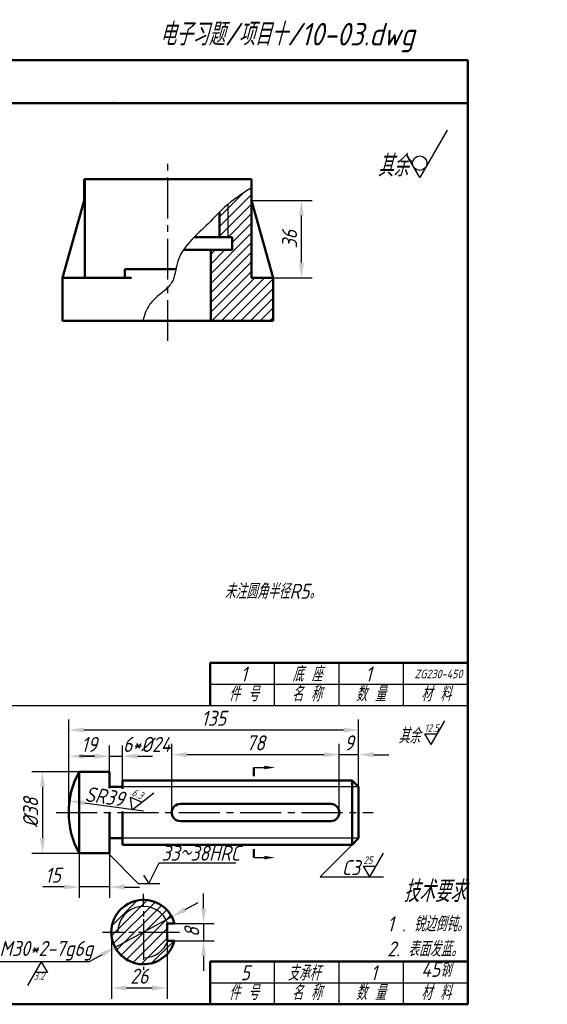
# Model space of a CAD drawing. Header units: millimetres. Extents: x 79 to 427, y 66 to 302.
# Tile 3 of 3: x 305 to 427, y 72 to 301. Entities that reach past the tile are written whole.
import ezdxf

# ---------------------------------------------------------------- set-up
doc = ezdxf.new("R2010")
doc.units = ezdxf.units.MM
doc.linetypes.add('CENTER2', pattern=[28.575, 19.05, -3.175, 3.175, -3.175])
for name, color, linetype in [('剖面线层', 7, 'Continuous'), ('尺寸层', 221, 'Continuous'), ('细实线层', 7, 'Continuous')]:
    doc.layers.add(name, color=color, linetype=linetype)
for name, color, linetype, lineweight in [('文字层', 227, 'Continuous', 20), ('点画线层', 3, 'CENTER2', 25), ('粗实线层', 7, 'Continuous', 50)]:
    doc.layers.add(name, color=color, linetype=linetype, lineweight=lineweight)
doc.styles.add('工程字体（斜）', font='gbeitc.shx', dxfattribs={"bigfont": 'gbcbig.shx'})
doc.styles.add('工程斜体', font='gbeitc.shx', dxfattribs={"bigfont": 'gbcbig.shx'})
doc.dimstyles.new('gb35比2', dxfattribs={"dimtxt": 3.5, "dimasz": 3.5, "dimexe": 2.5, "dimexo": 0, "dimgap": 1, "dimtad": 1, "dimlfac": 2, "dimdsep": 46, "dimtxsty": '工程字体（斜）', "dimcen": 0, "dimadec": 0, "dimazin": 0, "dimtfac": 1, "dimtmove": 0, "dimatfit": 3, "dimfxl": 0, "dimarcsym": 0})

# ---------------------------------------------------------------- blocks, each defined once
blk = doc.blocks.new('粗糙度符号1')
at = {"layer": '细实线层', "ltscale": 0.5}
for p, q in [((0, 0), (6.38, 11.05)), ((0, 0), (-2.92, 5.05)), ((-2.92, 5.05), (2.92, 5.05))]:
    blk.add_line(p, q, dxfattribs=at)
at = {"layer": '细实线层', "ltscale": 0.5, "style": '工程字体（斜）'}
blk.add_attdef('CCD', (-3, 6), '', height=3.5, dxfattribs=at)
blk = doc.blocks.new('*D75')
at = {"layer": 'Defpoints', "color": 0, "ltscale": 0.5}
for p in [(358.54, 259.31), (370.15, 259.31), (363.54, 241.31)]:
    blk.add_point(p, dxfattribs=at)
at = {"layer": '尺寸层', "color": 0, "lineweight": -2, "ltscale": 0.5}
for p, q in [((358.54, 259.31), (372.65, 259.31)), ((370.15, 244.81), (370.15, 255.81)), ((363.54, 241.31), (372.65, 241.31))]:
    blk.add_line(p, q, dxfattribs=at)
at = {"layer": '尺寸层', "color": 0, "ltscale": 0.5}
for points in [[(369.57, 255.81), (370.73, 255.81), (370.15, 259.31)], [(369.57, 244.81), (370.73, 244.81), (370.15, 241.31)]]:
    blk.add_solid(points, dxfattribs=at)
at = {"layer": '尺寸层', "color": 0, "ltscale": 0.5, "insert": (367.4, 250.31), "char_height": 3.5, "attachment_point": 5, "rotation": 90, "style": '工程字体（斜）'}
blk.add_mtext('36', dxfattribs=at)
blk = doc.blocks.new('*D88')
at = {"layer": 'Defpoints', "color": 0, "ltscale": 0.5}
for p in [(378.97, 130.2), (383.47, 122.71), (378.97, 116.71)]:
    blk.add_point(p, dxfattribs=at)
at = {"layer": '尺寸层', "color": 0, "lineweight": -2, "ltscale": 0.5}
for p, q in [((378.97, 116.71), (378.97, 132.7)), ((383.47, 122.71), (383.47, 132.7)), ((375.47, 130.2), (371.97, 130.2)), ((383.47, 130.2), (378.97, 130.2)), ((386.97, 130.2), (390.47, 130.2))]:
    blk.add_line(p, q, dxfattribs=at)
at = {"layer": '尺寸层', "color": 0, "ltscale": 0.5}
for points in [[(375.47, 130.78), (375.47, 129.62), (378.97, 130.2)], [(386.97, 130.78), (386.97, 129.62), (383.47, 130.2)]]:
    blk.add_solid(points, dxfattribs=at)
at = {"layer": '尺寸层', "color": 0, "ltscale": 0.5, "insert": (381.22, 132.95), "char_height": 3.5, "attachment_point": 5, "style": '工程字体（斜）'}
blk.add_mtext('9', dxfattribs=at)
blk = doc.blocks.new('*D89')
at = {"layer": 'Defpoints', "color": 0, "ltscale": 0.5}
for p in [(339.97, 130.2), (339.97, 116.71), (378.97, 116.71)]:
    blk.add_point(p, dxfattribs=at)
at = {"layer": '尺寸层', "color": 0, "lineweight": -2, "ltscale": 0.5}
for p, q in [((339.97, 116.71), (339.97, 132.7)), ((378.97, 116.71), (378.97, 132.7)), ((375.47, 130.2), (343.47, 130.2))]:
    blk.add_line(p, q, dxfattribs=at)
at = {"layer": '尺寸层', "color": 0, "ltscale": 0.5}
for points in [[(343.47, 130.78), (343.47, 129.62), (339.97, 130.2)], [(375.47, 130.78), (375.47, 129.62), (378.97, 130.2)]]:
    blk.add_solid(points, dxfattribs=at)
at = {"layer": '尺寸层', "color": 0, "ltscale": 0.5, "insert": (359.47, 132.95), "char_height": 3.5, "attachment_point": 5, "style": '工程字体（斜）'}
blk.add_mtext('78', dxfattribs=at)
blk = doc.blocks.new('*D90')
at = {"layer": 'Defpoints', "color": 0, "ltscale": 0.5}
for p in [(315.97, 135.93), (383.47, 122.71), (315.97, 116.71)]:
    blk.add_point(p, dxfattribs=at)
at = {"layer": '尺寸层', "color": 0, "lineweight": -2, "ltscale": 0.5}
for p, q in [((315.97, 116.71), (315.97, 138.43)), ((383.47, 122.71), (383.47, 138.43)), ((379.97, 135.93), (319.47, 135.93))]:
    blk.add_line(p, q, dxfattribs=at)
at = {"layer": '尺寸层', "color": 0, "ltscale": 0.5}
for points in [[(319.47, 136.52), (319.47, 135.35), (315.97, 135.93)], [(379.97, 136.52), (379.97, 135.35), (383.47, 135.93)]]:
    blk.add_solid(points, dxfattribs=at)
at = {"layer": '尺寸层', "color": 0, "ltscale": 0.5, "insert": (349.72, 138.68), "char_height": 3.5, "attachment_point": 5, "style": '工程字体（斜）'}
blk.add_mtext('135', dxfattribs=at)
blk = doc.blocks.new('*D91')
at = {"layer": 'Defpoints', "color": 0, "ltscale": 0.5}
for p in [(325.47, 129.84), (325.47, 126.21), (315.97, 116.71)]:
    blk.add_point(p, dxfattribs=at)
at = {"layer": '尺寸层', "color": 0, "lineweight": -2, "ltscale": 0.5}
for p, q in [((315.97, 116.71), (315.97, 132.34)), ((325.47, 126.21), (325.47, 132.34)), ((319.47, 129.84), (321.97, 129.84))]:
    blk.add_line(p, q, dxfattribs=at)
at = {"layer": '尺寸层', "color": 0, "ltscale": 0.5}
for points in [[(319.47, 130.42), (319.47, 129.25), (315.97, 129.84)], [(321.97, 130.42), (321.97, 129.25), (325.47, 129.84)]]:
    blk.add_solid(points, dxfattribs=at)
at = {"layer": '尺寸层', "color": 0, "ltscale": 0.5, "insert": (320.72, 132.59), "char_height": 3.5, "attachment_point": 5, "style": '工程字体（斜）'}
blk.add_mtext('19', dxfattribs=at)
blk = doc.blocks.new('*D93')
at = {"layer": 'Defpoints', "color": 0, "ltscale": 0.5}
for p in [(339.99, 92.42), (326.8, 85.28)]:
    blk.add_point(p, dxfattribs=at)
at = {"layer": '尺寸层', "color": 0, "lineweight": -2, "ltscale": 0.5}
for p, q in [((343.07, 94.09), (346.14, 95.76)), ((339.99, 92.42), (326.8, 85.28)), ((320.65, 81.94), (323.73, 83.61))]:
    blk.add_line(p, q, dxfattribs=at)
at = {"layer": '尺寸层', "color": 0, "ltscale": 0.5}
for points in [[(342.79, 94.61), (343.35, 93.58), (339.99, 92.42)], [(323.45, 84.12), (324, 83.1), (326.8, 85.28)]]:
    blk.add_solid(points, dxfattribs=at)
blk = doc.blocks.new('*D94')
at = {"layer": 'Defpoints', "color": 0, "ltscale": 0.5}
for p in [(325.9, 88.85), (338.9, 88.85), (338.9, 75.84)]:
    blk.add_point(p, dxfattribs=at)
at = {"layer": '尺寸层', "color": 0, "lineweight": -2, "ltscale": 0.5}
for p, q in [((325.9, 88.85), (325.9, 73.34)), ((338.9, 88.85), (338.9, 73.34)), ((329.4, 75.84), (335.4, 75.84))]:
    blk.add_line(p, q, dxfattribs=at)
at = {"layer": '尺寸层', "color": 0, "ltscale": 0.5}
for points in [[(329.4, 76.43), (329.4, 75.26), (325.9, 75.84)], [(335.4, 76.43), (335.4, 75.26), (338.9, 75.84)]]:
    blk.add_solid(points, dxfattribs=at)
at = {"layer": '尺寸层', "color": 0, "ltscale": 0.5, "insert": (332.4, 78.59), "char_height": 3.5, "attachment_point": 5, "style": '工程字体（斜）'}
blk.add_mtext('26', dxfattribs=at)
blk = doc.blocks.new('*D95')
at = {"layer": 'Defpoints', "color": 0, "ltscale": 0.5}
for p in [(340.63, 90.85), (340.63, 86.85), (347.37, 86.85)]:
    blk.add_point(p, dxfattribs=at)
at = {"layer": '尺寸层', "color": 0, "lineweight": -2, "ltscale": 0.5}
for p, q in [((347.37, 94.35), (347.37, 97.85)), ((340.63, 90.85), (349.87, 90.85)), ((347.37, 90.85), (347.37, 86.85)), ((340.63, 86.85), (349.87, 86.85)), ((347.37, 83.35), (347.37, 79.85))]:
    blk.add_line(p, q, dxfattribs=at)
at = {"layer": '尺寸层', "color": 0, "ltscale": 0.5}
for points in [[(346.79, 94.35), (347.95, 94.35), (347.37, 90.85)], [(346.79, 83.35), (347.95, 83.35), (347.37, 86.85)]]:
    blk.add_solid(points, dxfattribs=at)
at = {"layer": '尺寸层', "color": 0, "ltscale": 0.5, "insert": (344.62, 88.85), "char_height": 3.5, "attachment_point": 5, "rotation": 90, "style": '工程字体（斜）'}
blk.add_mtext('8', dxfattribs=at)
blk = doc.blocks.new('粗糙度符号2')
at = {"layer": '细实线层', "ltscale": 0.5}
for p, q in [((0, 0), (-6.38, -11.05)), ((0, 0), (2.92, -5.05)), ((2.92, -5.05), (-2.92, -5.05))]:
    blk.add_line(p, q, dxfattribs=at)
at = {"layer": '细实线层', "ltscale": 0.5, "style": '工程字体（斜）'}
blk.add_attdef('CCD', (-3.52, -8.38), '', height=3.5, dxfattribs=at)
blk = doc.blocks.new('*D97')
at = {"layer": 'Defpoints', "color": 0, "ltscale": 0.5}
for p in [(318.44, 126.21), (309.87, 107.21), (318.44, 107.21)]:
    blk.add_point(p, dxfattribs=at)
at = {"layer": '尺寸层', "color": 0, "lineweight": -2, "ltscale": 0.5}
for p, q in [((318.44, 126.21), (307.37, 126.21)), ((309.87, 122.71), (309.87, 110.71)), ((318.44, 107.21), (307.37, 107.21))]:
    blk.add_line(p, q, dxfattribs=at)
at = {"layer": '尺寸层', "color": 0, "ltscale": 0.5}
for points in [[(309.29, 122.71), (310.45, 122.71), (309.87, 126.21)], [(309.29, 110.71), (310.45, 110.71), (309.87, 107.21)]]:
    blk.add_solid(points, dxfattribs=at)
at = {"layer": '尺寸层', "color": 0, "ltscale": 0.5, "insert": (307.12, 116.71), "char_height": 3.5, "attachment_point": 5, "rotation": 90, "style": '工程字体（斜）'}
blk.add_mtext('%%C38', dxfattribs=at)

msp = doc.modelspace()

# ---------------------------------------------------------------- hatches: boundary and pattern name
at = {"layer": '剖面线层', "ltscale": 0.5}
h = msp.add_hatch(dxfattribs=at)
h.set_pattern_fill('ANSI31', scale=0.5, style=0)
h.set_pattern_definition([(45, (4.8177, 10.3063), (-1.122532, 1.122532), [])])
edge = h.paths.add_edge_path()
edge.add_spline(control_points=[(358.5434, 262.3224), (356.6486, 261.0861), (354.7538, 259.8497), (353.0434, 258.4232)], knot_values=[0, 0, 0, 0, 13.45849474, 13.45849474, 13.45849474, 13.45849474], degree=3, periodic=0)
edge.add_line((353.0434, 258.4232), (353.0434, 250.8145))
edge.add_line((353.0434, 250.8145), (354.0434, 250.8145))
edge.add_line((354.0434, 250.8145), (354.0434, 247.8145))
edge.add_line((354.0434, 247.8145), (349.0434, 247.8145))
edge.add_line((349.0434, 247.8145), (349.0434, 231.3145))
edge.add_line((349.0434, 231.3145), (363.5434, 231.3145))
edge.add_line((363.5434, 231.3145), (363.5434, 241.3145))
edge.add_line((363.5434, 241.3145), (358.5434, 241.3145))
edge.add_line((358.5434, 241.3145), (358.5434, 262.3224))
edge = h.paths.add_edge_path(flags=17)
edge.add_spline(control_points=[(353.0434, 258.4232), (352.7835, 258.2065), (352.0972, 257.6128), (351.4463, 256.9827), (351.0434, 256.579)], knot_values=[13.45849474, 13.45849474, 13.45849474, 13.45849474, 15.5034504, 18.94847086, 18.94847086, 18.94847086, 18.94847086], degree=3, periodic=0)
edge.add_line((351.0434, 256.579), (351.0434, 250.8145))
edge.add_line((351.0434, 250.8145), (353.0434, 250.8145))
edge.add_line((353.0434, 250.8145), (353.0434, 258.4232))
h = msp.add_hatch(dxfattribs=at)
h.set_pattern_fill('ANSI31', scale=0.5, style=0)
h.paths.add_polyline_path([(333.3972, 94.8504, 0.41421356), (327.3972, 88.8504), (333.3972, 88.8504)], flags=17)
h.paths.add_polyline_path([(333.3972, 94.8504), (333.3972, 96.3504, 0.41421356), (325.8972, 88.8504), (327.3972, 88.8504, -0.41421356)])
h.paths.add_polyline_path([(333.3972, 96.3504), (333.3972, 94.8504, -0.31783725), (339.0541, 90.8504), (340.6256, 90.8504, 0.33718817)])
h.paths.add_polyline_path([(333.3972, 88.8504), (338.8972, 88.8504), (338.8972, 90.8504), (339.0541, 90.8504, 0.31783725), (333.3972, 94.8504)])
h.paths.add_polyline_path([(333.3972, 88.8504), (333.3972, 82.8504, 0.31783725), (339.0541, 86.8504), (338.8972, 86.8504), (338.8972, 88.8504)])
h.paths.add_polyline_path([(333.3972, 88.8504), (325.8972, 88.8504, 0.41421356), (333.3972, 81.3504)])
h.paths.add_polyline_path([(333.3972, 82.8504), (333.3972, 81.3504, 0.33718817), (340.6256, 86.8504), (339.0541, 86.8504, -0.31783725)])

# ---------------------------------------------------------------- linework, layer by layer
at = {"layer": '尺寸层', "color": 7, "ltscale": 0.5}
for p, q in [((325.4685, 126.2139), (325.4685, 132.336)), ((328.4685, 124.2139), (328.4685, 132.336)), ((321.9685, 129.836), (318.4685, 129.836)), ((325.4685, 129.836), (328.4685, 129.836)), ((331.9685, 129.836), (335.4685, 129.836)), ((359.1108, 127.2139), (363.1108, 127.2139)), ((333.3745, 117.0078), (319.6239, 118.9382)), ((318.4392, 113.6625), (318.4392, 96.8663)), ((325.4685, 113.6625), (325.4685, 96.8663)), ((381.9685, 109.2139), (374.4847, 101.73)), ((325.1607, 107.2139), (332.166, 100.2086)), ((359.1108, 106.2139), (363.1108, 106.2139)), ((334.666, 100.2086), (337.0458, 104.9809)), ((337.0458, 104.9809), (354.8571, 104.9809)), ((333.4232, 102.1397), (334.666, 100.2086)), ((374.4847, 101.73), (389.2223, 101.73)), ((314.9392, 99.3663), (309.9613, 99.3663)), ((325.4685, 99.3663), (318.4392, 99.3663)), ((328.9685, 99.3504), (332.4685, 99.3504)), ((332.166, 100.2086), (337.166, 100.2086)), ((320.6495, 81.9407), (298.5144, 81.9407))]:
    msp.add_line(p, q, dxfattribs=at)
for points in [[(321.9685, 130.4194), (321.9685, 129.2527), (325.4685, 129.836)], [(331.9685, 130.4194), (331.9685, 129.2527), (328.4685, 129.836)], [(361.5358, 127.6222), (363.9858, 127.2139), (361.5358, 126.8055)], [(319.705, 119.5159), (319.5428, 118.3605), (316.1579, 119.4248)], [(361.5358, 105.8055), (363.9858, 106.2139), (361.5358, 106.6222)], [(314.9392, 99.9496), (314.9392, 98.783), (318.4392, 99.3663)], [(328.9685, 99.9496), (328.9685, 98.783), (325.4685, 99.3663)]]:
    msp.add_solid(points, dxfattribs=at)
at = {"layer": '点画线层', "color": 7, "ltscale": 0.5}
for p, q in [((339.0434, 226.6035), (339.0434, 268.3074)), ((313.0446, 116.7139), (386.8815, 116.7139)), ((333.3972, 93.7635), (333.3972, 92.5132)), ((333.3972, 91.8881), (333.3972, 80.0842)), ((323.8314, 88.8504), (329.3121, 88.8504)), ((330.0073, 88.8504), (331.1891, 88.8504)), ((332.2318, 88.8504), (342.9631, 88.8504))]:
    msp.add_line(p, q, dxfattribs=at)
at = {"layer": '粗实线层', "ltscale": 0.5}
msp.add_line((408.9094, 292.0297), (78.9094, 292.0297), dxfattribs=at)
at = {"layer": '粗实线层', "color": 7, "ltscale": 0.5}
for p, q in [((408.9094, 282.0297), (408.9094, 292.0297)), ((408.9094, 282.0297), (238.8783, 282.0297)), ((408.9094, 72.0297), (408.9094, 282.0297)), ((339.0434, 264.3145), (319.5434, 264.3145)), ((319.5434, 264.3145), (319.5434, 259.3145)), ((319.7043, 241.3145), (319.7043, 264.3145)), ((339.0434, 264.3145), (358.5434, 264.3145)), ((358.5434, 264.3145), (358.5434, 241.3145)), ((319.5434, 259.3145), (314.5434, 241.3145)), ((363.5434, 241.3145), (358.5434, 259.3145)), ((351.0434, 256.579), (351.0434, 250.8145)), ((354.0434, 250.8145), (345.2046, 250.8145)), ((354.0434, 250.8145), (354.0434, 247.8145)), ((342.6642, 247.8145), (354.0434, 247.8145)), ((349.0434, 231.3145), (349.0434, 247.8145)), ((329.0434, 241.3145), (329.0434, 243.3145)), ((329.0434, 243.3145), (340.9164, 243.3145)), ((314.5434, 241.3145), (330.562, 241.3145)), ((314.5434, 241.3145), (314.5434, 231.3145)), ((358.5434, 241.3145), (363.5434, 241.3145)), ((363.5434, 231.3145), (363.5434, 241.3145)), ((314.5434, 231.3145), (363.5434, 231.3145)), ((348.9094, 151.6263), (408.9094, 151.6263)), ((348.9094, 141.6263), (348.9094, 151.6263)), ((348.9094, 141.6263), (348.9094, 151.6263)), ((318.4392, 126.2139), (325.4685, 126.2139)), ((318.4392, 126.2139), (318.4392, 107.2139)), ((325.4685, 126.2139), (325.4685, 122.3702)), ((359.1108, 125.2139), (359.1108, 127.2139)), ((381.9685, 124.2139), (328.4685, 124.2139)), ((328.4685, 124.2139), (328.4685, 122.2407)), ((381.9685, 124.2139), (383.4685, 122.7139)), ((381.9685, 124.2139), (381.9685, 116.7139)), ((328.4685, 122.7139), (325.4685, 122.7139)), ((383.4685, 116.7139), (383.4685, 122.7139)), ((341.9685, 118.7139), (376.9685, 118.7139)), ((325.4685, 107.2139), (325.4685, 116.7139)), ((328.4685, 116.9894), (328.4685, 116.7139)), ((328.4685, 109.2139), (328.4685, 116.7139)), ((381.9685, 109.2139), (381.9685, 116.7139)), ((383.4685, 116.7139), (383.4685, 110.7139)), ((341.9685, 114.7139), (376.9685, 114.7139)), ((328.4685, 110.7139), (325.4685, 110.7139)), ((381.9685, 109.2139), (383.4685, 110.7139)), ((381.9685, 109.2139), (328.4685, 109.2139)), ((359.1108, 108.2139), (359.1108, 106.2139)), ((318.4392, 107.2139), (325.4685, 107.2139)), ((338.8972, 88.8504), (338.8972, 90.8504)), ((340.6256, 90.8504), (338.8972, 90.8504)), ((338.8972, 88.8504), (338.8972, 86.8504)), ((340.6256, 86.8504), (338.8972, 86.8504)), ((348.9094, 82.0297), (408.9094, 82.0297)), ((348.9094, 72.0297), (348.9094, 82.0297)), ((348.9094, 72.0297), (348.9094, 82.0297)), ((78.9094, 72.0297), (408.9094, 72.0297))]:
    msp.add_line(p, q, dxfattribs=at)
for centre, radius, start, end in [((335.4685, 116.7139), 19.5, 150.844635, 209.155365), ((341.9685, 116.7139), 2, 90, 270), ((376.9685, 116.7139), 2, 270, 90), ((333.3972, 88.8504), 7.5, 15.46601, 344.53399)]:
    msp.add_arc(centre, radius, start, end, dxfattribs=at)
at = {"layer": '粗实线层', "color": 7}
msp.add_point((326.4094, 282.0297), dxfattribs=at)
at = {"layer": '细实线层', "color": 7, "lineweight": 25, "ltscale": 0.5}
for p, q in [((404.0805, 275.7091), (397.7013, 264.66)), ((397.7013, 264.66), (394.7862, 269.7091))]:
    msp.add_line(p, q, dxfattribs=at)
at = {"layer": '细实线层', "color": 7, "ltscale": 0.5}
for p, q in [((353.0434, 258.4232), (353.0434, 250.8145)), ((363.9094, 141.6263), (363.9094, 151.6263)), ((378.9094, 141.6263), (378.9094, 151.6263)), ((393.9094, 141.6263), (393.9094, 151.6263)), ((348.9094, 146.6263), (408.9094, 146.6263)), ((180.4639, 141.6263), (408.9094, 141.6263)), ((383.4685, 122.7139), (328.4685, 122.7139)), ((383.4685, 110.7139), (328.4685, 110.7139)), ((363.9094, 72.0297), (363.9094, 82.0297)), ((378.9094, 72.0297), (378.9094, 82.0297)), ((393.9094, 72.0297), (393.9094, 82.0297)), ((348.9094, 77.0297), (408.9094, 77.0297))]:
    msp.add_line(p, q, dxfattribs=at)
at = {"layer": '细实线层'}
msp.add_line((333.3972, 94.8504), (333.3972, 97.7923), dxfattribs=at)
at = {"layer": '细实线层', "color": 7, "lineweight": 25, "ltscale": 0.5}
msp.add_circle((397.7013, 268.026), 1.683, dxfattribs=at)
at = {"layer": '细实线层', "color": 7, "ltscale": 0.5}
for start, end in [(19.471221, 180), (270, 340.528779)]:
    msp.add_arc((333.3972, 88.8504), 6, start, end, dxfattribs=at)
msp.add_open_spline([(358.5434, 262.3224), (356.3607, 260.8982), (352.6821, 258.4979), (347.238, 252.396), (340.9673, 247.5768), (340.7205, 240.1838), (337.3118, 237.6374), (334.4048, 235.0446), (333.5662, 232.692), (333.2529, 231.3145)], degree=3, knots=[0, 0, 0, 0, 15.5034504, 26.12844633, 49.42657305, 58.99911372, 66.8257611, 73.68108378, 82.00789282, 82.00789282, 82.00789282, 82.00789282], dxfattribs=at)

# ---------------------------------------------------------------- block references
at = {"layer": '尺寸层', "color": 7, "ltscale": 0.5, "xscale": 0.5, "yscale": 0.5, "zscale": 0.5}
for name, p, values in [('粗糙度符号1', (400.3293, 132.555), {'CCD': '12.5'}), ('粗糙度符号1', (386.0923, 101.73), {'CCD': '25'}), ('粗糙度符号2', (309.5819, 81.9407), {'CCD': '3.2'})]:
    msp.add_blockref(name, p, dxfattribs=at).add_auto_attribs(values)
at = {"layer": '尺寸层', "color": 7, "ltscale": 0.5, "xscale": 0.4999999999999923, "yscale": 0.5, "zscale": 0.5, "rotation": 337.653923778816}
msp.add_blockref('粗糙度符号1', (330.7296, 117.3791), dxfattribs=at).add_auto_attribs({'CCD': '6.3'})

# ---------------------------------------------------------------- texts
at = {"layer": '尺寸层', "color": 7, "style": '工程字体（斜）'}
msp.add_text('15', height=3.5, dxfattribs=at).set_placement((310.4704, 100.3663))
at = {"layer": '尺寸层', "color": 7, "ltscale": 0.5, "style": '工程斜体'}
for s, insert, char_height, width, attachment_point in [('其余', (387.8948, 269.9358), 5, 8.601338, 1), (' {\\H1.4286x;\\P} 未注圆角半径R5。', (350.3468, 172.4216), 3.5, 33.570164, 4), ('其余', (392.7379, 136.3313), 3.5, 5.287018, 1), ('33～38HRC', (337.5803, 108.998), 3.5, 18.377158, 1), ('C3', (379.5546, 105.623), 3.5, 5.112323, 1), ('   {\\H1.4286x;技术要求}\\P 1 . 锐边倒钝。\\P 2. 表面发蓝。', (388.2331, 92.0044), 3.5, 21.159841, 4), ('M30*2-7g6g', (299.87, 86.7938), 3.5, 18.377158, 1)]:
    msp.add_mtext(s, dxfattribs=dict(at, insert=insert, char_height=char_height, width=width, attachment_point=attachment_point))
at = {"layer": '尺寸层', "color": 7, "ltscale": 0.5, "insert": (334.1457, 132.586), "char_height": 3.5, "attachment_point": 5, "style": '工程字体（斜）'}
msp.add_mtext('6*%%C24', dxfattribs=at)
at = {"layer": '尺寸层', "color": 7, "ltscale": 0.5, "insert": (324.3522, 120.453), "char_height": 3.5, "attachment_point": 5, "rotation": 352.00876, "style": '工程字体（斜）'}
msp.add_mtext('SR39', dxfattribs=at)
at = {"layer": '文字层', "color": 7, "ltscale": 0.5, "style": '工程斜体'}
for s, p in [('1', (355.9693, 147.2371)), ('底 座 ', (368.05, 147.2371)), ('1', (385.0016, 147.2371)), ('件 号', (353.2617, 142.6166)), ('名 称', (367.9209, 142.6166)), ('数 量', (382.8051, 142.6166)), ('材 料', (397.9971, 142.6166)), ('5', (355.9693, 77.6406)), ('支承杆', (366.9633, 77.5521)), ('1', (386.2193, 77.6406)), ('45钢', (398.0192, 78.4252)), ('件 号', (353.2617, 73.0201)), ('名 称', (367.9209, 73.0201)), ('数 量', (382.8051, 73.0201)), ('材 料', (397.9971, 73.0201))]:
    msp.add_text(s, height=3.5, dxfattribs=at).set_placement(p)
at = {"layer": '文字层', "color": 7, "ltscale": 0.5, "insert": (396.4649, 149.001), "char_height": 3.5, "width": 11.301815, "attachment_point": 4, "style": '工程斜体'}
msp.add_mtext('{\\H0.5714x;ZG230-450}', dxfattribs=at)
at = {"layer": '细实线层', "ltscale": 0.5, "style": '工程字体（斜）'}
msp.add_text('电子习题/项目十/10-03.dwg', height=5.25, dxfattribs=at).set_placement((337.1353, 295.4602))

# ---------------------------------------------------------------- dimensions: what is measured, and where the dimension line sits
at = {"layer": '尺寸层', "color": 7, "ltscale": 0.5}
for base, p1, p2, picture, middle in [((370.1498, 259.3145), (363.5434, 241.3145), (358.5434, 259.3145), '*D75', (367.3998, 250.3145)), ((347.3685, 86.8504), (340.6256, 90.8504), (340.6256, 86.8504), '*D95', (344.6185, 88.8504))]:
    dim = msp.add_linear_dim(base=base, p1=p1, p2=p2, angle=90, dimstyle='gb35比2', dxfattribs=at)
    dim.commit()
    dim.dimension.update_dxf_attribs({"geometry": picture, "text_midpoint": middle})
for base, p1, p2, picture, middle in [((315.9685, 135.9317), (383.4685, 122.7139), (315.9685, 116.7139), '*D90', (349.7185, 138.6817)), ((325.4685, 129.836), (315.9685, 116.7139), (325.4685, 126.2139), '*D91', (320.7185, 132.586)), ((378.9685, 130.2001), (383.4685, 122.7139), (378.9685, 116.7139), '*D88', (381.2185, 132.9501)), ((338.8972, 75.8425), (325.8972, 88.8504), (338.8972, 88.8504), '*D94', (332.3972, 78.5925))]:
    dim = msp.add_linear_dim(base=base, p1=p1, p2=p2, dimstyle='gb35比2', dxfattribs=at)
    dim.commit()
    dim.dimension.update_dxf_attribs({"geometry": picture, "text_midpoint": middle})
dim = msp.add_linear_dim(base=(339.9685, 130.2001), p1=(378.9685, 116.7139), p2=(339.9685, 116.7139), dimstyle='gb35比2', override={"dimtmove": 1}, dxfattribs=at)
dim.commit()
dim.dimension.update_dxf_attribs({"geometry": '*D89', "text_midpoint": (359.4685, 132.9501)})
dim = msp.add_linear_dim(base=(309.8694, 107.2139), p1=(318.4392, 126.2139), p2=(318.4392, 107.2139), angle=90, text='%%C<>', dimstyle='gb35比2', dxfattribs=at)
dim.commit()
dim.dimension.update_dxf_attribs({"geometry": '*D97', "text_midpoint": (307.1194, 116.7139)})
dim = msp.add_diameter_dim_2p(p1=(339.9909, 92.4244), p2=(326.8036, 85.2764), text=' ', dimstyle='gb35比2', dxfattribs=at)
dim.commit()
dim.dimension.update_dxf_attribs({"geometry": '*D93', "text_midpoint": (320.6495, 81.9407)})

doc.saveas('drawing.dxf')
